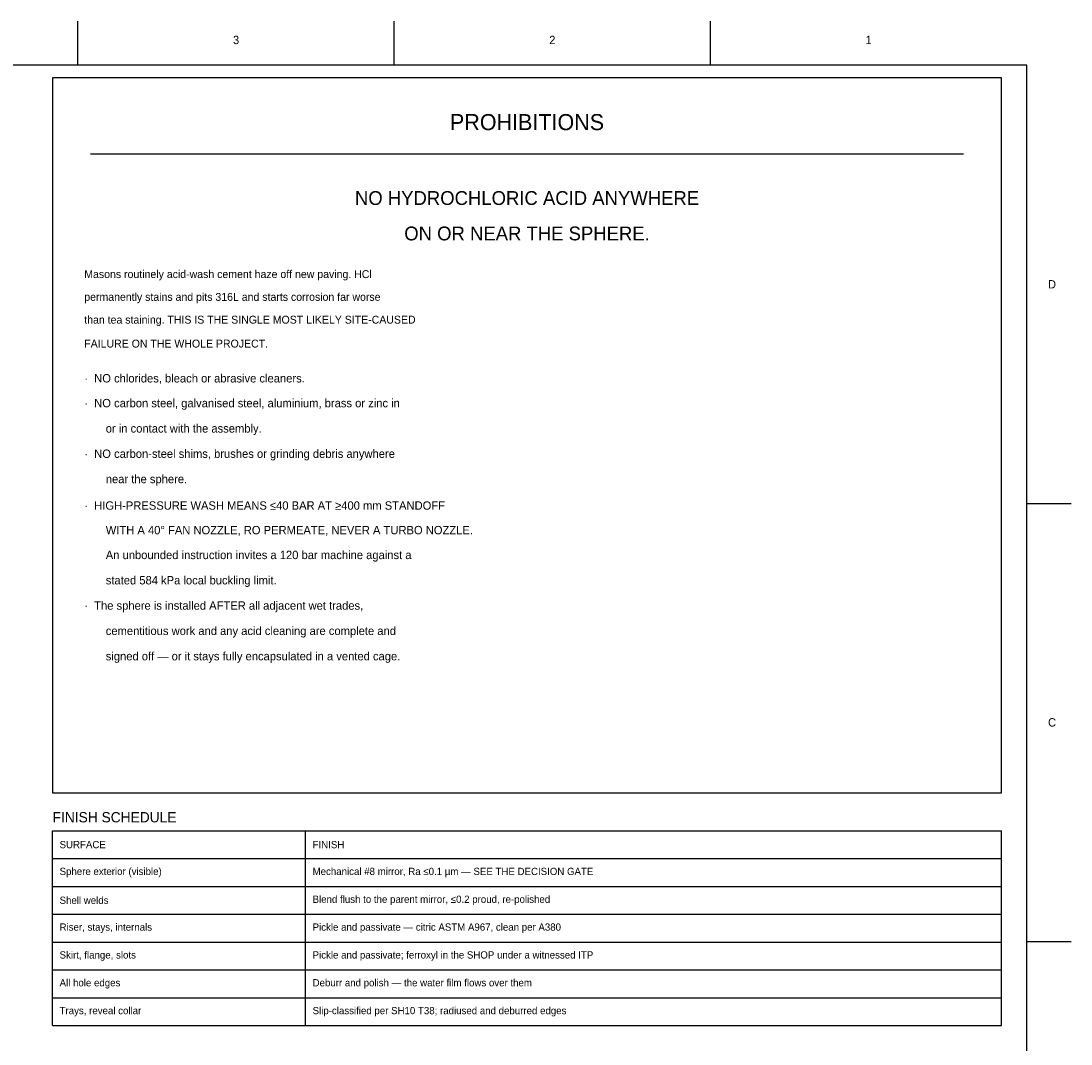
# Model space of a CAD drawing. Header units: millimetres. Extents: x 3 to 417, y 2 to 294.
# Tile 5 of 5: x 251 to 417, y 132 to 294. Entities that reach past the tile are written whole.
import ezdxf

# ---------------------------------------------------------------- set-up
doc = ezdxf.new("R2010")
doc.units = ezdxf.units.MM
for name, color, linetype in [('DIM', 3, 'Continuous'), ('OUTLINE', 7, 'Continuous'), ('TEXT', 2, 'Continuous'), ('TITLEBLOCK', 7, 'Continuous')]:
    doc.layers.add(name, color=color, linetype=linetype)

msp = doc.modelspace()

# ---------------------------------------------------------------- linework, layer by layer
at = {"layer": 'DIM'}
for p, q in [((256, 166), (406, 166)), ((256, 135.2), (256, 166)), ((296, 135.2), (296, 166)), ((406, 135.2), (406, 166)), ((256, 161.6), (406, 161.6)), ((256, 157.2), (406, 157.2)), ((256, 152.8), (406, 152.8)), ((256, 148.4), (406, 148.4)), ((256, 144), (406, 144)), ((256, 139.6), (406, 139.6)), ((256, 135.2), (406, 135.2))]:
    msp.add_line(p, q, dxfattribs=at)
at = {"layer": 'OUTLINE'}
msp.add_line((262, 273), (400, 273), dxfattribs=at)
msp.add_lwpolyline([(256, 172), (406, 172), (406, 285), (256, 285)], close=True, dxfattribs=at)
at = {"layer": 'TITLEBLOCK'}
for p, q in [((260, 287), (260, 294)), ((310, 287), (310, 294)), ((360, 287), (360, 294)), ((410, 217.75), (417, 217.75)), ((410, 148.5), (417, 148.5))]:
    msp.add_line(p, q, dxfattribs=at)
msp.add_lwpolyline([(10, 10), (410, 10), (410, 287), (10, 287)], close=True, dxfattribs=at)

# ---------------------------------------------------------------- texts
at = {"layer": 'TEXT'}
for s, insert, char_height, attachment_point in [('PROHIBITIONS', (331, 278), 2.5416, 5), ('NO HYDROCHLORIC ACID ANYWHERE', (331, 266), 2.1858, 5), ('ON OR NEAR THE SPHERE.', (331, 260.4), 2.1858, 5), ('Masons routinely acid-wash cement haze off new paving. HCl', (261, 253.8), 1.2454, 4), ('permanently stains and pits 316L and starts corrosion far worse', (261, 250.2), 1.2454, 4), ('than tea staining. THIS IS THE SINGLE MOST LIKELY SITE-CAUSED', (261, 246.6), 1.2454, 4), ('FAILURE ON THE WHOLE PROJECT.', (261, 243), 1.2454, 4), ('·  NO chlorides, bleach or abrasive cleaners.', (261, 237.4), 1.3216, 4), ('·  NO carbon steel, galvanised steel, aluminium, brass or zinc in', (261, 233.4), 1.3216, 4), ('or in contact with the assembly.', (264.4, 229.4), 1.3216, 4), ('·  NO carbon-steel shims, brushes or grinding debris anywhere', (261, 225.4), 1.3216, 4), ('near the sphere.', (264.4, 221.4), 1.3216, 4), ('·  HIGH-PRESSURE WASH MEANS ≤40 BAR AT ≥400 mm STANDOFF', (261, 217.4), 1.3216, 4), ('WITH A 40° FAN NOZZLE, RO PERMEATE, NEVER A TURBO NOZZLE.', (264.4, 213.4), 1.3216, 4), ('An unbounded instruction invites a 120 bar machine against a', (264.4, 209.4), 1.3216, 4), ('stated 584 kPa local buckling limit.', (264.4, 205.4), 1.3216, 4), ('·  The sphere is installed AFTER all adjacent wet trades,', (261, 201.4), 1.3216, 4), ('cementitious work and any acid cleaning are complete and', (264.4, 197.4), 1.3216, 4), ('signed off — or it stays fully encapsulated in a vented cage.', (264.4, 193.4), 1.3216, 4), ('FINISH SCHEDULE', (256, 167.3), 1.6266, 7), ('SURFACE', (257.1, 163.8), 1.144, 4), ('FINISH', (297.1, 163.8), 1.144, 4), ('Sphere exterior (visible)', (257.1, 159.4), 1.1437, 4), ('Mechanical #8 mirror, Ra ≤0.1 µm — SEE THE DECISION GATE', (297.1, 159.4), 1.1437, 4), ('Shell welds', (257.1, 155), 1.1437, 4), ('Blend flush to the parent mirror, ≤0.2 proud, re-polished', (297.1, 155), 1.1437, 4), ('Riser, stays, internals', (257.1, 150.6), 1.1437, 4), ('Pickle and passivate — citric ASTM A967, clean per A380', (297.1, 150.6), 1.1437, 4), ('Skirt, flange, slots', (257.1, 146.2), 1.1437, 4), ('Pickle and passivate; ferroxyl in the SHOP under a witnessed ITP', (297.1, 146.2), 1.1437, 4), ('All hole edges', (257.1, 141.8), 1.1437, 4), ('Deburr and polish — the water film flows over them', (297.1, 141.8), 1.1437, 4), ('Trays, reveal collar', (257.1, 137.4), 1.1437, 4), ('Slip-classified per SH10 T38; radiused and deburred edges', (297.1, 137.4), 1.1437, 4)]:
    msp.add_mtext(s, dxfattribs=dict(at, insert=insert, char_height=char_height, attachment_point=attachment_point))
at = {"layer": 'TITLEBLOCK', "char_height": 1.32, "attachment_point": 5}
for s, insert in [('3', (285, 291)), ('2', (335, 291)), ('1', (385, 291)), ('D', (414, 252.38)), ('C', (414, 183.12))]:
    msp.add_mtext(s, dxfattribs=dict(at, insert=insert))

doc.saveas('drawing.dxf')
